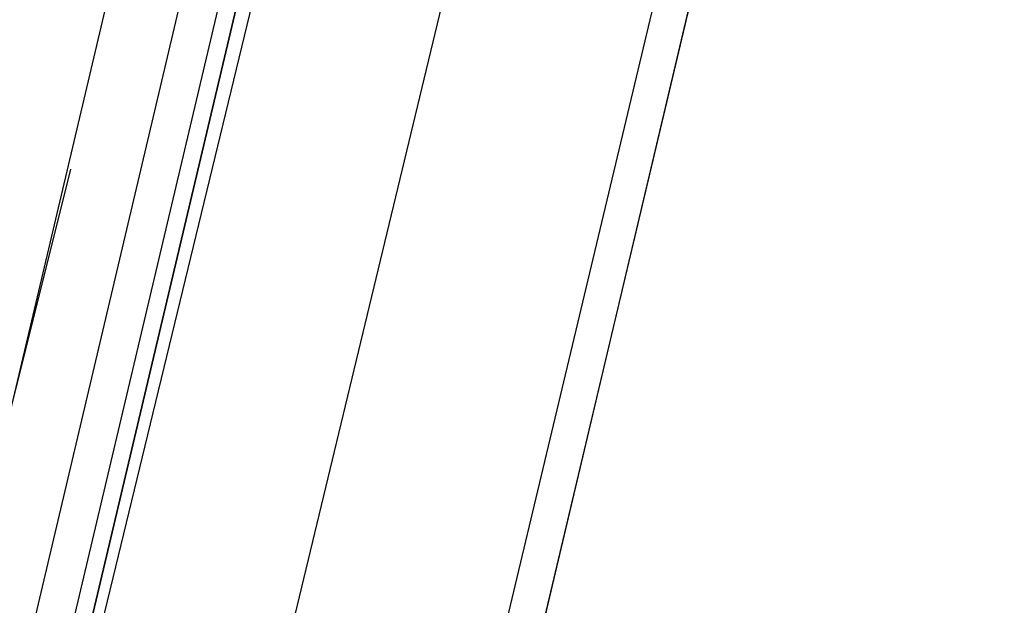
# Model space of a CAD drawing. Header units: feet. Extents: x -79 to 198, y -22 to 181.
# Tile 110 of 256: x 122.352 to 123.796, y 54.751 to 55.61. Entities that reach past the tile are written whole.
import ezdxf

# ---------------------------------------------------------------- set-up
doc = ezdxf.new("R2010")
doc.units = ezdxf.units.FT
doc.layers.add('A-LINEA', color=7, linetype='CONTINUOUS')

msp = doc.modelspace()

# ---------------------------------------------------------------- linework, layer by layer
at = {"layer": 'A-LINEA'}
for p, q in [((122.68, 56.4844), (120.9333, 49.0978)), ((123.44, 56.2978), (121.68, 48.9244)), ((122.36, 54.6711), (122.7467, 56.3111)), ((122.3067, 54.9111), (122.4267, 55.3911))]:
    msp.add_line(p, q, dxfattribs=at)
for points in [[(119.2267, 38.2711), (123.76, 57.4311), (117, 59.0311), (117.1467, 59.6844), (114.56, 60.2978), (115.0667, 62.4444), (118.2, 75.6978), (129.9467, 72.9244)], [(117, 59.0311), (123.76, 57.4311), (119.84, 40.8844)], [(123.1467, 56.3644), (122.72, 54.5911), (122.2933, 52.7911)], [(122.4533, 54.6444), (122.8667, 56.3511), (122.8533, 56.3511), (122.84, 56.3511), (122.44, 54.6578), (122.84, 56.3511), (122.8267, 56.3644), (122.8133, 56.3511), (122.4133, 54.6578)]]:
    msp.add_lwpolyline(points, dxfattribs=at)

doc.saveas('drawing.dxf')
